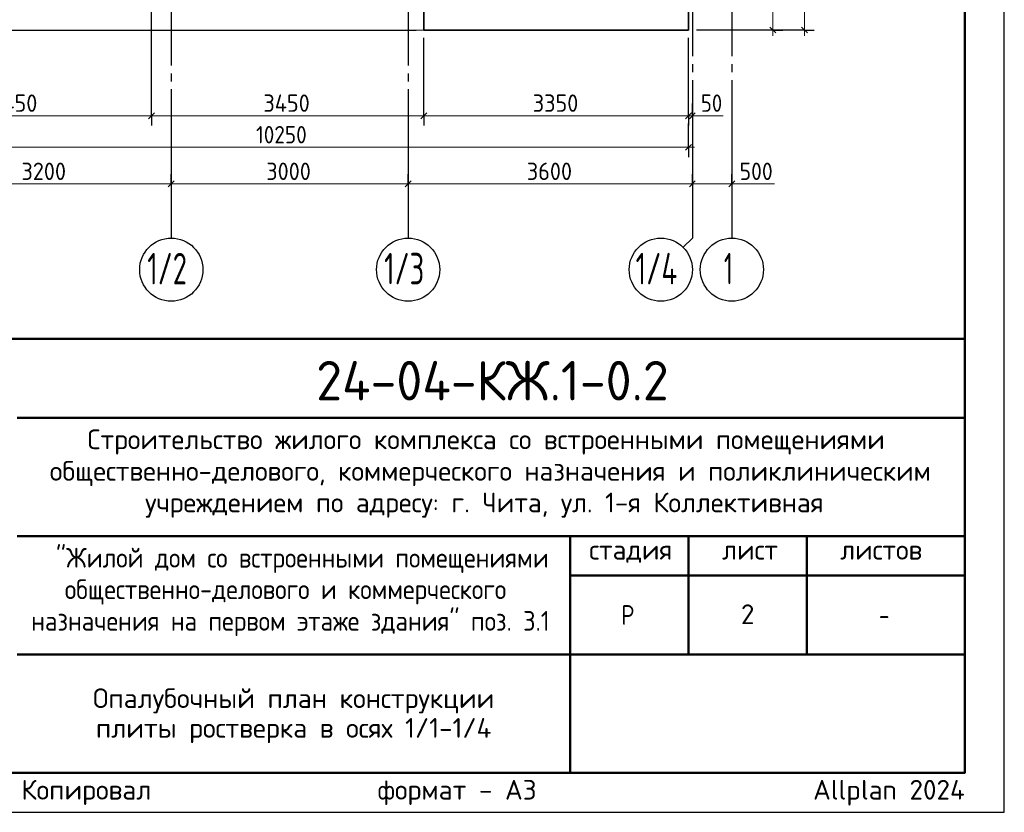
# Model space of a CAD drawing. Header units: millimetres. Extents: x 0 to 42000, y 0 to 29700.
# Tile 8 of 11: x 29530 to 42000, y 0 to 10043. Entities that reach past the tile are written whole.
import ezdxf

# ---------------------------------------------------------------- set-up
doc = ezdxf.new("R2010")
doc.units = ezdxf.units.MM
doc.linetypes.add('______5', pattern=[1100, 800, -100, 100, -100])
for name, color, linetype, lineweight in [('Standard', 7, 'Continuous', 25), ('ЖБ Плита Фундамента верхний уровень', 7, 'Continuous', 35), ('Надписи', 7, 'Continuous', 25), ('Примечания', 7, 'Continuous', 13), ('Размерная линия_ общее', 7, 'Continuous', 13)]:
    doc.layers.add(name, color=color, linetype=linetype, lineweight=lineweight)
doc.layers.add('Оси', color=7, linetype='______5', true_color=0x656565)
doc.styles.add('ISOCPEUR', font='txt')

msp = doc.modelspace()

# ---------------------------------------------------------------- linework, layer by layer
at = {"layer": 'Standard', "color": 7, "linetype": 'Continuous', "lineweight": 50, "transparency": 33554687}
for p, q in [((23000, 6000), (41500, 6000)), ((29500, 5000), (41500, 5000)), ((29500, 3500), (41500, 3500)), ((36500, 2000), (36500, 3500)), ((38000, 2000), (38000, 3500)), ((39500, 2000), (39500, 3500)), ((36500, 3000), (41500, 3000)), ((29500, 2000), (41500, 2000)), ((36500, 500), (36500, 2000)), ((36500, 500), (36500, 2000))]:
    msp.add_line(p, q, dxfattribs=at)
at = {"layer": 'Standard', "color": 7, "linetype": 'Continuous', "lineweight": 25, "transparency": 33554687}
for p, q in [((41500, 500), (41500, 6000)), ((23000, 500), (41500, 500)), ((23000, 500), (41500, 500)), ((23000, 500), (41500, 500))]:
    msp.add_line(p, q, dxfattribs=at)
msp.add_lwpolyline([(0, 0), (42000, 0), (42000, 29700), (0, 29700), (0, 0)], close=True, dxfattribs=at)
at = {"layer": 'Standard', "color": 7, "linetype": 'Continuous', "lineweight": 50, "transparency": 33554687}
msp.add_lwpolyline([(2000, 29200), (41500, 29200), (41500, 500), (2000, 500), (2000, 29200)], close=True, dxfattribs=at)
at = {"layer": 'Standard', "color": 7, "linetype": 'Continuous', "lineweight": 35, "transparency": 33554687}
msp.add_lwpolyline([(41500, 29200), (22000, 29200), (22000, 500), (41500, 500), (41500, 29200)], dxfattribs=at)
at = {"layer": 'Standard', "color": 7, "linetype": 'Continuous', "lineweight": 13, "transparency": 33554687}
for points in [[(27750, 9912), (38000, 9912), (38000, 25942), (27750, 25942), (27750, 9912)], [(41500, 500), (23000, 500), (23000, 6000), (41500, 6000), (41500, 500)]]:
    msp.add_lwpolyline(points, dxfattribs=at)
at = {"layer": 'Standard', "color": 7, "linetype": 'Continuous', "lineweight": 25, "transparency": 33554687}
msp.add_lwpolyline([(41500, 6000), (23000, 6000), (23000, 500), (41500, 500), (41500, 6000)], dxfattribs=at)
at = {"layer": 'ЖБ Плита Фундамента верхний уровень', "color": 7, "linetype": 'Continuous', "lineweight": 35, "transparency": 33554687}
for p, q in [((38000, 9912), (38000, 24412)), ((34650, 12712), (34650, 9912)), ((34650, 9912), (38000, 9912))]:
    msp.add_line(p, q, dxfattribs=at)
at = {"layer": 'Оси', "color": 8, "linetype": '______5', "lineweight": -3, "transparency": 33554687}
for p, q in [((38050, 25779), (38050, 8776)), ((38550, 25779), (38550, 8776)), ((31450, 15762), (31450, 8776)), ((34450, 15762), (34450, 8776))]:
    msp.add_line(p, q, dxfattribs=at)
at = {"layer": 'Оси', "color": 7, "linetype": 'Continuous', "lineweight": 25, "transparency": 33554687}
for p, q in [((31450, 8776), (31450, 7276)), ((34450, 8776), (34450, 7276)), ((38550, 8776), (38550, 7276))]:
    msp.add_line(p, q, dxfattribs=at)
msp.add_lwpolyline([(38050, 8776), (38050, 7276), (37933, 7159)], dxfattribs=at)
for centre in [(31450, 6876), (34450, 6876), (37650, 6876), (38550, 6876)]:
    msp.add_circle(centre, 400, dxfattribs=at)
at = {"layer": 'Примечания', "color": 7, "linetype": 'Continuous', "lineweight": 13, "transparency": 33554687}
for p, q in [((38050, 8826), (38440, 8826)), ((38550, 7962), (39090, 7962))]:
    msp.add_line(p, q, dxfattribs=at)
at = {"layer": 'Размерная линия_ общее', "color": 253, "linetype": 'Continuous', "lineweight": -3, "true_color": 0xa0a0a0, "transparency": 33554687}
for p, q in [((26597, 9912), (34550, 9912)), ((39069, 9912), (38100, 9912)), ((39469, 9912), (38100, 9912)), ((39069, 9912), (38944, 9912)), ((39069, 9912), (39194, 9912)), ((39469, 9912), (39344, 9912)), ((39469, 9912), (39594, 9912)), ((31200, 8826), (31200, 8951)), ((34650, 8826), (34650, 8951)), ((38000, 8826), (38000, 8951)), ((38050, 8826), (38050, 8951)), ((31200, 8826), (31200, 8701)), ((34650, 8826), (34650, 8701)), ((38000, 8826), (38000, 8701)), ((38050, 8826), (38050, 8701)), ((38000, 8426), (38000, 8726)), ((38000, 8426), (38000, 8551)), ((38000, 8426), (38000, 8301)), ((31450, 7962), (31450, 8087)), ((34450, 7962), (34450, 8087)), ((38050, 7962), (38050, 8087)), ((38550, 7962), (38550, 8087)), ((31450, 7962), (31450, 7837)), ((31450, 7962), (31450, 7962)), ((34450, 7962), (34450, 7837)), ((34450, 7962), (34450, 7962)), ((38050, 7962), (38050, 7837)), ((38050, 7962), (38050, 7476)), ((38550, 7962), (38550, 7837)), ((38550, 7962), (38550, 7476))]:
    msp.add_line(p, q, dxfattribs=at)
at = {"layer": 'Размерная линия_ общее', "color": 7, "linetype": 'Continuous', "lineweight": 25, "transparency": 33554687}
for p, q in [((39106, 9875), (39031, 9950)), ((39431, 9950), (39506, 9875)), ((31162, 8788), (31237, 8863)), ((34612, 8788), (34687, 8863)), ((37962, 8788), (38037, 8863)), ((38012, 8788), (38087, 8863)), ((37962, 8388), (38037, 8463)), ((31412, 7925), (31487, 8000)), ((34412, 7925), (34487, 8000)), ((38012, 7925), (38087, 8000)), ((38512, 7925), (38587, 8000))]:
    msp.add_line(p, q, dxfattribs=at)
at = {"layer": 'Размерная линия_ общее', "color": 7, "linetype": 'Continuous', "lineweight": 13, "transparency": 33554687}
for p, q in [((39069, 9912), (39069, 9837)), ((39469, 9912), (39469, 9837)), ((27750, 8826), (31200, 8826)), ((31200, 8826), (34650, 8826)), ((34650, 8826), (38000, 8826)), ((38000, 8826), (38050, 8826)), ((38050, 8826), (38125, 8826)), ((27750, 8426), (38000, 8426)), ((38000, 8426), (38075, 8426)), ((28250, 7962), (31450, 7962)), ((31450, 7962), (34450, 7962)), ((34450, 7962), (38050, 7962)), ((38050, 7962), (38550, 7962)), ((38550, 7962), (38625, 7962))]:
    msp.add_line(p, q, dxfattribs=at)
for points in [[(39469, 24412), (39469, 16925), (39469, 16925), (39469, 9912)], [(39069, 9912), (39069, 11046), (39069, 11046), (39069, 12412)]]:
    msp.add_lwpolyline(points, dxfattribs=at)
at = {"layer": 'Размерная линия_ общее', "color": 253, "linetype": 'Continuous', "lineweight": -3, "true_color": 0xa0a0a0, "transparency": 33554687}
for points in [[(31200, 8826), (31200, 8843), (31200, 8843), (31200, 8843), (31200, 8843), (31200, 8843), (31200, 8843), (31200, 12244), (31200, 12244), (31200, 12612)], [(34650, 8826), (34650, 8843), (34650, 8843), (34650, 8843), (34650, 8843), (34650, 9812)], [(38000, 8826), (38000, 8843), (38000, 8843), (38000, 9812)], [(38050, 8826), (38050, 8843), (38050, 8843), (38050, 8981)]]:
    msp.add_lwpolyline(points, dxfattribs=at)

# ---------------------------------------------------------------- texts
at = {"layer": 'Standard', "color": 7, "linetype": 'Continuous', "lineweight": 50, "transparency": 33554687, "insert": (33285, 5218), "char_height": 500, "width": 4936.77, "attachment_point": 7, "style": 'ISOCPEUR'}
msp.add_mtext('\\W0.96;24-04-КЖ.1-0.2', dxfattribs=at)
at = {"layer": 'Standard', "color": 7, "linetype": 'Continuous', "lineweight": 25, "transparency": 33554687, "char_height": 250, "attachment_point": 7, "style": 'ISOCPEUR'}
for s, insert, width in [('\\W0.99;Строительство жилого комплекса со встроенными помещениями', (30388, 4533), 10343.94), ('\\W0.99;общественно-делового, коммерческого назначения и поликлиническим', (29912, 4133), 11292.27), ('\\W0.99;учреждением по адресу: г. Чита, ул. 1-я Коллективная', (31119, 3733), 8881.18), ('\\W0.90;"Жилой дом со встроенными помещениями', (29989, 3033), 6132.51), ('\\W0.90;общественно-делового и коммерческого', (30102, 2633), 5904.55), ('\\W0.99;стадия    лист     листов', (36743, 3162), 4372.59), ('\\W0.90;назначения на первом этаже здания" поз. 3.1', (29676, 2233), 6756.08), ('\\W0.80;Р', (37150, 2375), 299.86), ('\\W0.78;-', (40412, 2375), 272.01)]:
    msp.add_mtext(s, dxfattribs=dict(at, insert=insert, width=width))
at = {"layer": 'Standard', "color": 7, "linetype": 'Continuous', "lineweight": 25, "transparency": 33554687, "insert": (33000, 1571), "char_height": 250, "width": 5216.88, "attachment_point": 2, "line_spacing_factor": 0.903614}
msp.add_mtext('\\A1;{\\fISOCPEUR|i0|b0;\\H250.000000;\\W1.000000;\\C7;Опалубочный план конструкции}\\P{\\fISOCPEUR|i0|b0;\\H250.000000;\\W1.000000;\\C7;плиты ростверка в осях 1/1-1/4}\\P', dxfattribs=at)
at = {"layer": 'Standard', "color": 8, "linetype": 'Continuous', "lineweight": 13, "transparency": 33554687, "insert": (41500, 248), "char_height": 250, "width": 11749.46, "attachment_point": 6, "style": 'ISOCPEUR'}
msp.add_mtext('\\A1;{\\fISOCPEUR|i0|b0;\\H250.000000;\\W1.000000;\\C8;Копировал                  формат - А3                      Allplan 2024}\\P', dxfattribs=at)
at = {"layer": 'Надписи', "color": 7, "linetype": 'Continuous', "lineweight": 13, "transparency": 33554687, "insert": (38750, 2510), "char_height": 250, "width": 272.22, "attachment_point": 5, "style": 'ISOCPEUR'}
msp.add_mtext('\\A1;{\\fISOCPEUR|i0|b0;\\H250.000000;\\W1.000000;\\C7;2}\\P', dxfattribs=at)
at = {"layer": 'Оси', "color": 7, "linetype": 'Continuous', "lineweight": 35, "transparency": 33554687, "char_height": 400, "attachment_point": 7, "style": 'ISOCPEUR'}
for s, insert, width in [('\\W0.66;1/2', (31146, 6689), 739.75), ('\\W0.66;1/3', (34146, 6689), 739.75), ('\\W0.67;1/4', (37330, 6689), 772.97), ('\\W0.56;1', (38450, 6689), 311.11)]:
    msp.add_mtext(s, dxfattribs=dict(at, insert=insert, width=width))
at = {"layer": 'Размерная линия_ общее', "color": 7, "linetype": 'Continuous', "lineweight": 25, "transparency": 33554687, "char_height": 220, "attachment_point": 7, "style": 'ISOCPEUR'}
for s, insert, width in [('\\W0.93;3450', (29167, 8876), 740.38), ('\\W0.93;3450', (32617, 8876), 740.38), ('\\W0.93;3350', (36028, 8876), 718.1), ('\\W0.87;50', (38157, 8876), 403.93), ('\\W0.89;10250', (32523, 8476), 823.56), ('\\W0.93;3200', (29553, 8012), 718.09), ('\\W0.93;3000', (32653, 8012), 718.09), ('\\W0.93;3600', (35953, 8012), 718.09), ('\\W0.91;500', (38647, 8012), 561.98)]:
    msp.add_mtext(s, dxfattribs=dict(at, insert=insert, width=width))

doc.saveas('drawing.dxf')
